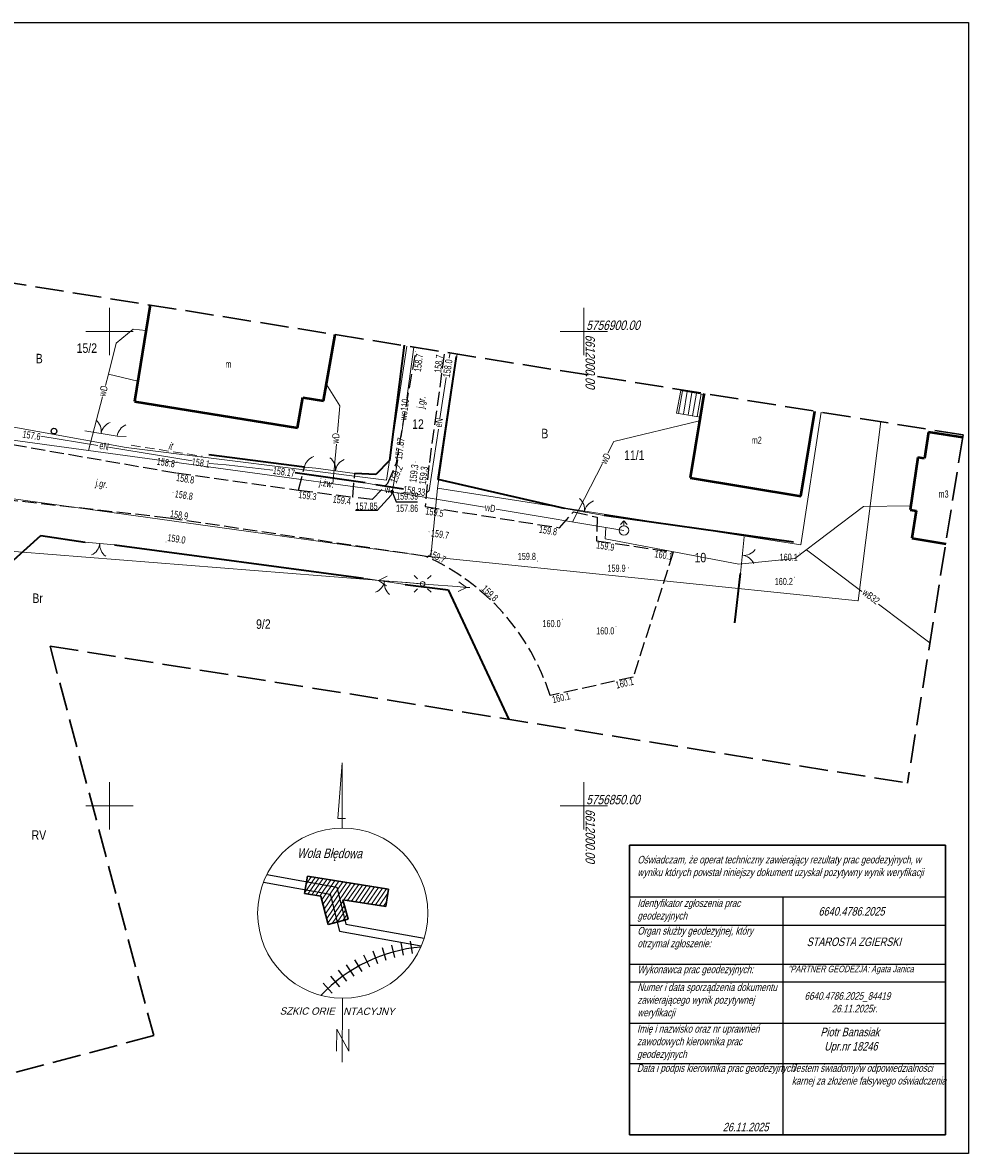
# Model space of a CAD drawing. Header units: metres. Extents: x 6611827 to 6612329, y 5756813 to 5756947.
# Tile 4 of 4: x 6612229 to 6612329, y 5756813 to 5756933. Entities that reach past the tile are written whole.
import ezdxf
from ezdxf.enums import TextEntityAlignment as Align

# ---------------------------------------------------------------- set-up
doc = ezdxf.new("R2010")
doc.units = ezdxf.units.M
for name, pattern in [('1', [0]), ('1.5_0.5', [2, 1.5, -0.5]), ('2 1', [3, 2, -1]), ('219-500', [0]), ('pe04-500', [0]), ('PRZER3-1', [4, 3, -1])]:
    doc.linetypes.add(name, pattern=pattern)
for name, color, linetype in [('203-punkt graniczny', 7, 'Continuous'), ('209-oznaczenie konturu klasyfikacyjnego', 7, 'Continuous'), ('210-oznaczenie konturu użytku gruntowego', 7, 'Continuous'), ('211-numer działki ewidencyjnej', 7, 'Continuous'), ('219-działka ewidencyjna', 7, 'Continuous'), ('312-budynek ewidencyjny', 7, 'Continuous'), ('312-oznaczenie budynku ewidencyjnego-Atr117', 7, 'Continuous'), ('352-schody', 7, 'Continuous'), ('905-Brama w ogrodzeniu', 7, 'Continuous'), ('J jezdnia (powierzchnia)', 7, '1.5_0.5'), ('J ZAKRES OPRACOWANIA', 7, 'Continuous'), ('jezdnia (powierzchnia)-Atr17', 7, 'Continuous'), ('KTOK - Brama', 7, 'Continuous'), ('KTOK - Furtka', 7, 'Continuous'), ('latarnia na słupie lub maszcie (punkt)', 7, 'Continuous'), ('OTZI - Inny obiekt zagospodarowania terenu', 7, 'Continuous'), ('przewód elektroenergetyczny (linia)', 7, 'Continuous'), ('przewód elektroenergetyczny (linia)-Atr1', 7, 'Continuous'), ('przewód elektroenergetyczny niskiego napięcia (linia)', 7, 'Continuous'), ('przewód elektroenergetyczny niskiego napięcia (linia) - symbol', 7, 'Continuous'), ('przewód wodociągowy (linia)', 7, 'Continuous'), ('przewód wodociągowy (linia)-Atr1', 7, 'Continuous'), ('punkt o określonej wysokości (sieć elektroenergetyczna)', 7, 'Continuous'), ('punkt o określonej wysokości (sieć elektroenergetyczna)-Atr3', 7, 'Continuous'), ('punkt o określonej wysokości (sieć wodociągowa)', 7, 'Continuous'), ('punkt o określonej wysokości (sieć wodociągowa)-Atr2', 7, 'Continuous'), ('punkt o określonej wysokości (sieć wodociągowa)-Atr3', 7, 'Continuous'), ('punkt wysokościowy sztuczny', 7, 'Continuous'), ('punkt wysokościowy sztuczny-Atr2', 7, 'Continuous'), ('rura ochronna - przewód elektroenergetyczny (linia)', 7, 'Continuous'), ('słup łączony (linia) - symbol', 7, 'Continuous'), ('zasuwa - siec wodociągowa (punkt)', 7, 'Continuous'), ('zasuwa - siec wodociągowa (punkt)-Atr17', 7, 'Continuous')]:
    doc.layers.add(name, color=color, linetype=linetype)
doc.layers.add('GSLOGS', color=7, linetype='KTOK05', lineweight=35)
doc.layers.add('Podzial_sekcyjny_krzyze', color=7, linetype='1', lineweight=18)
doc.layers.add('J ZAKRES WYDRUKU', color=2, linetype='Continuous', plot=False)
doc.styles.add('GEO-INFO', font='GEO-INFO.SHX', dxfattribs={"width": 0.8, "oblique": 15.000035})
doc.styles.add('GEOS_050', font='GEOS_050', dxfattribs={"oblique": 15, "height": 2.5})
doc.styles.get("Standard").update_dxf_attribs({"font": 'arial.ttf'})
doc.linetypes.add('KTOK05', pattern='A,3.75,[30,msgB.shx,S=0.64,R=0,X=0,Y=0],3.75', length=7.5)

# ---------------------------------------------------------------- blocks, each defined once
blk = doc.blocks.new('203')
at = {"linetype": 'Continuous', "lineweight": 0}
h = blk.add_hatch(color=0, dxfattribs=at)
edge = h.paths.add_edge_path()
edge.add_arc((0, 0), 0.045, 0, 360)
blk = doc.blocks.new('PW01')
at = {"linetype": 'Continuous', "lineweight": 13}
h = blk.add_hatch(color=0, dxfattribs=at)
edge = h.paths.add_edge_path()
edge.add_arc((0, 0), 0.045, 0, 360)
blk = doc.blocks.new('US25')
at = {"linetype": 'Continuous', "lineweight": 0}
h = blk.add_hatch(color=0, dxfattribs=at)
edge = h.paths.add_edge_path()
edge.add_arc((0, 0), 0.2, 0, 360)
blk = doc.blocks.new('905')
at = {"color": 0, "linetype": 'Continuous', "lineweight": 0}
for centre, start, end in [((-1.5, 0), 0, 60), ((1.5, 0), 120, 180)]:
    blk.add_arc(centre, 1.5, start, end, dxfattribs=at)
blk = doc.blocks.new('PW02')
at = {"linetype": 'Continuous', "lineweight": 13}
h = blk.add_hatch(color=0, dxfattribs=at)
edge = h.paths.add_edge_path()
edge.add_arc((0, 0), 0.045, 0, 360)
blk = doc.blocks.new('ktok04l')
at = {"color": 0, "linetype": 'Continuous', "lineweight": 18}
blk.add_arc((0, 3), 3, 210, 270, dxfattribs=at)
blk = doc.blocks.new('SM011')
at = {"color": 0, "linetype": 'Continuous', "lineweight": 13}
for p, q in [((-0.53, 0.531), (-0.883, 0.884)), ((0.531, 0.531), (0.884, 0.884)), ((-0.53, -0.53), (-0.883, -0.883)), ((0.531, -0.53), (0.884, -0.883))]:
    blk.add_line(p, q, dxfattribs=at)
blk = doc.blocks.new('SM05')
at = {"color": 0, "linetype": 'Continuous', "lineweight": 13}
blk.add_circle((0, 0), 0.25, dxfattribs=at)
blk = doc.blocks.new('PE04')
at = {"color": 0, "linetype": 'Continuous', "lineweight": 13}
for p, q in [((0.65, 0), (0, 0)), ((0.65, 0), (1.65, 0)), ((1.65, 0), (2.65, 0)), ((2.65, 0), (3.65, 0)), ((3.65, 0), (4.65, 0)), ((4.65, 0), (3.784, 0.5)), ((4.65, 0), (3.784, -0.5)), ((4.65, 0), (5, 0))]:
    blk.add_line(p, q, dxfattribs=at)
blk = doc.blocks.new('A$C08452310')
at = {"color": 7, "lineweight": 18}
for p, q in [((8.92, 31.55), (8.47, 25.68)), ((8.92, 25.68), (8.92, 31.55)), ((8.92, 24.65), (8.92, 31.55)), ((8.47, 25.68), (8.92, 25.68)), ((8.47, 25.68), (9.27, 25.68)), ((4.96, 17.88), (6.05, 19.46)), ((5.1, 18.77), (5.63, 19.53)), ((5.31, 17.7), (6.46, 19.4)), ((5.72, 17.63), (6.88, 19.33)), ((6.14, 17.57), (7.3, 19.26)), ((6.56, 17.5), (7.72, 19.2)), ((6.76, 17.1), (8.14, 19.13)), ((6.89, 16.61), (8.56, 19.06)), ((7.02, 16.13), (8.98, 19)), ((7.15, 15.64), (9.39, 18.93)), ((7.28, 15.15), (9.81, 18.86)), ((9.07, 17.1), (10.23, 18.8)), ((9.49, 17.03), (10.65, 18.73)), ((9.91, 16.97), (11.07, 18.66)), ((10.33, 16.9), (11.49, 18.6)), ((10.75, 16.83), (11.91, 18.53)), ((11.17, 16.76), (12.32, 18.46)), ((11.58, 16.7), (12.74, 18.39)), ((12, 16.63), (13.16, 18.33)), ((12.42, 16.56), (13.58, 18.26)), ((7.41, 14.66), (9.01, 17.01)), ((12.84, 16.5), (13.72, 17.79)), ((13.26, 16.43), (13.58, 16.91)), ((7.84, 14.61), (9.14, 16.52)), ((8.4, 14.76), (9.27, 16.03)), ((8.97, 14.91), (9.4, 15.54)), ((8.92, 0), (8.94, 6.73))]:
    blk.add_line(p, q, dxfattribs=at)
at = {"color": 7, "linetype": 'Continuous'}
for p, q in [((0.97, 19.77), (8.34, 18.44)), ((0.61, 18.96), (7.64, 17.69)), ((8.34, 18.44), (9.31, 14.55)), ((7.64, 17.69), (8.62, 13.8)), ((9.31, 14.55), (17.54, 13.06)), ((8.62, 13.8), (17.25, 12.24))]:
    blk.add_line(p, q, dxfattribs=at)
at = {"color": 7}
for p, q in [((13.55, 10.72), (13.16, 12.05)), ((14.47, 11.02), (14.13, 12.34)), ((15.39, 11.26), (15.13, 12.57)), ((16.33, 11.45), (16.13, 12.73)), ((11.01, 9.56), (10.24, 10.77)), ((11.82, 9.99), (11.2, 11.27)), ((12.67, 10.37), (12.18, 11.7)), ((9.4, 8.53), (8.53, 9.68)), ((10.18, 9.06), (9.38, 10.26)), ((8.65, 7.95), (7.73, 9.05)), ((7.85, 7.26), (6.9, 8.31))]:
    blk.add_line(p, q, dxfattribs=at)
at = {"color": 7, "lineweight": 18}
blk.add_lwpolyline([(8.33, 1.16), (8.34, 3.48), (9.6, 1.14), (9.61, 3.47)], dxfattribs=at)
blk.add_circle((8.97, 15.7), 8.97, dxfattribs=at)
at = {"color": 7}
blk.add_arc((18.67, -4.33), 16.52, 95.1118, 136.5478, dxfattribs=at)
at = {"layer": 'J ZAKRES OPRACOWANIA', "color": 7, "linetype": 'Continuous', "lineweight": 30}
for p, q in [((4.94, 17.76), (5.24, 19.59)), ((13.79, 18.23), (5.24, 19.59)), ((13.79, 18.23), (13.5, 16.39)), ((6.65, 17.49), (4.94, 17.76)), ((6.65, 17.49), (7.45, 14.51)), ((8.98, 17.11), (9.53, 15.06)), ((8.98, 17.11), (13.5, 16.39)), ((9.53, 15.06), (7.45, 14.51))]:
    blk.add_line(p, q, dxfattribs=at)
at = {"color": 7, "linetype": 'Continuous', "lineweight": 18, "style": 'GEO-INFO', "oblique": 15, "width": 0.8}
blk.add_text('Wola Błędowa', height=1, rotation=359.6215, dxfattribs=at).set_placement((4.16, 21.53))
at = {"color": 7, "lineweight": 18, "style": 'GEOS_050', "oblique": 15}
for s, p in [('SZKIC ORIE', (2.33, 5.01)), ('NTACYJNY', (9.02, 4.98))]:
    blk.add_text(s, height=0.766, rotation=359.7192, dxfattribs=at).set_placement(p)

msp = doc.modelspace()

# ---------------------------------------------------------------- linework, layer by layer
at = {"color": 5, "linetype": 'ByBlock', "lineweight": 18}
for p, q in [((6612292.72, 5756880.02), (6612292.36, 5756879.66)), ((6612292.72, 5756880.02), (6612293.07, 5756879.66)), ((6612292.72, 5756879.52), (6612292.72, 5756880.02))]:
    msp.add_line(p, q, dxfattribs=at)
at = {"color": 5, "linetype": 'ByBlock'}
for p, q in [((6612293.32, 5756840.4), (6612326.59, 5756840.4)), ((6612309.47, 5756840.4), (6612309.47, 5756815.33)), ((6612293.32, 5756837.4), (6612326.59, 5756837.4)), ((6612293.32, 5756833.32), (6612326.59, 5756833.32)), ((6612293.32, 5756831.45), (6612326.59, 5756831.45)), ((6612293.28, 5756827.08), (6612326.55, 5756827.08)), ((6612293.26, 5756822.84), (6612326.53, 5756822.84))]:
    msp.add_line(p, q, dxfattribs=at)
at = {"color": 5, "linetype": 'ByBlock', "lineweight": 30}
msp.add_lwpolyline([(6612293.32, 5756845.83), (6612326.59, 5756845.83), (6612326.59, 5756815.33), (6612293.32, 5756815.33)], close=True, dxfattribs=at)
msp.add_circle((6612232.65, 5756889.49), 0.3)
at = {"color": 5, "linetype": 'ByBlock', "lineweight": 18}
msp.add_ellipse((6612292.72, 5756879.02), major_axis=(0.354, 0.354), ratio=1, start_param=0.785398, end_param=7.068583, dxfattribs=at)
at = {"layer": '219-działka ewidencyjna', "color": 7, "linetype": '219-500', "lineweight": 18}
for points in [[(6612269.85, 5756898.46), (6612267.68, 5756884.33)], [(6612273.06, 5756883.46), (6612275.15, 5756897.62)], [(6612311.37, 5756877.51), (6612313.49, 5756891.49)], [(6612319.79, 5756890.49), (6612317.4, 5756871.59)]]:
    msp.add_lwpolyline(points, dxfattribs=at)
at = {"layer": '219-działka ewidencyjna', "color": 7, "linetype": '219-500', "lineweight": 18, "flags": 128}
for points in [[(6612240.25, 5756887.77), (6612221.61, 5756891.14)], [(6612267.68, 5756884.33), (6612240.25, 5756887.77)], [(6612207.61, 5756885.22), (6612272.35, 5756876.25)], [(6612273.06, 5756883.46), (6612272.35, 5756876.25)], [(6612311.37, 5756877.51), (6612273.06, 5756883.46)], [(6612317.4, 5756871.59), (6612272.35, 5756876.25)]]:
    msp.add_lwpolyline(points, dxfattribs=at)
at = {"layer": '312-budynek ewidencyjny', "color": 7, "linetype": 'Continuous', "lineweight": 50}
for points in [[(6612242.78, 5756902.79), (6612241.12, 5756892.6)], [(6612261.06, 5756892.68), (6612262.3, 5756899.67)], [(6612301.16, 5756893.46), (6612301.15, 5756893.36)], [(6612311.37, 5756882.63), (6612312.82, 5756891.6)], [(6612328.42, 5756888.81), (6612324.82, 5756889.39)], [(6612323.05, 5756878.19), (6612326.63, 5756877.62)]]:
    msp.add_lwpolyline(points, dxfattribs=at)
at = {"layer": '312-budynek ewidencyjny', "color": 7, "linetype": 'Continuous', "lineweight": 50, "flags": 128}
for points in [[(6612301.15, 5756893.36), (6612300.76, 5756890.97)], [(6612241.12, 5756892.6), (6612258.32, 5756889.85)], [(6612258.32, 5756889.85), (6612258.86, 5756893.05)], [(6612258.86, 5756893.05), (6612261.06, 5756892.68)], [(6612300.76, 5756890.97), (6612299.7, 5756884.57)], [(6612324.82, 5756889.39), (6612324.38, 5756886.61)], [(6612323.7, 5756886.72), (6612322.87, 5756881.18)], [(6612324.38, 5756886.61), (6612323.7, 5756886.72)], [(6612299.7, 5756884.57), (6612311.37, 5756882.63)], [(6612322.87, 5756881.18), (6612323.51, 5756881.08)], [(6612323.51, 5756881.08), (6612323.05, 5756878.19)]]:
    msp.add_lwpolyline(points, dxfattribs=at)
at = {"layer": '352-schody', "color": 7, "linetype": 'Continuous', "lineweight": 18, "flags": 128}
msp.add_lwpolyline([(6612298.24, 5756891.39), (6612298.7, 5756893.76), (6612301.15, 5756893.36), (6612300.76, 5756890.97)], close=True, dxfattribs=at)
msp.add_lwpolyline([(6612298.24, 5756891.39), (6612298.7, 5756893.76), (6612301.15, 5756893.36), (6612300.76, 5756890.97)], close=True, dxfattribs=at)
for points in [[(6612298.48, 5756891.35), (6612298.88, 5756893.73)], [(6612298.98, 5756891.27), (6612299.37, 5756893.65)], [(6612299.47, 5756891.18), (6612299.86, 5756893.57)], [(6612299.96, 5756891.1), (6612300.36, 5756893.49)], [(6612300.45, 5756891.02), (6612300.85, 5756893.41)]]:
    msp.add_lwpolyline(points, dxfattribs=at)
at = {"layer": 'GSLOGS'}
for p, q in [((6612269.57, 5756898.54), (6612268, 5756886.39)), ((6612273.14, 5756884.39), (6612275.08, 5756897.35)), ((6612259.04, 5756885.69), (6612248.98, 5756886.98)), ((6612268, 5756886.39), (6612266.56, 5756884.92)), ((6612266.56, 5756884.92), (6612264.35, 5756885.04)), ((6612286.45, 5756881.35), (6612273.14, 5756884.39)), ((6612310.58, 5756877.78), (6612290.62, 5756880.61)), ((6612217.98, 5756866.69), (6612231.26, 5756878.48)), ((6612231.26, 5756878.48), (6612235.92, 5756877.8)), ((6612239.04, 5756877.51), (6612265.28, 5756874)), ((6612304.39, 5756869.28), (6612305, 5756874.47)), ((6612269.67, 5756873.33), (6612274.2, 5756872.77)), ((6612274.2, 5756872.77), (6612280.59, 5756859.1))]:
    msp.add_line(p, q, dxfattribs=at)
at = {"layer": 'J jezdnia (powierzchnia)'}
for p, q in [((6612268.73, 5756886.15), (6612270.78, 5756897.87)), ((6612273.78, 5756897.59), (6612272.16, 5756885.85)), ((6612222.35, 5756889.1), (6612245.57, 5756885.08)), ((6612267.84, 5756884), (6612268.73, 5756886.15)), ((6612245.57, 5756885.08), (6612258.43, 5756883.28)), ((6612258.43, 5756883.28), (6612259.04, 5756885.69)), ((6612264.14, 5756882.53), (6612264.35, 5756885.04)), ((6612272.16, 5756885.85), (6612271.77, 5756881.55)), ((6612244.73, 5756880.33), (6612212.45, 5756883.95)), ((6612266.18, 5756882.27), (6612267.84, 5756884)), ((6612258.43, 5756883.28), (6612264.14, 5756882.53)), ((6612266.18, 5756882.27), (6612264.14, 5756882.53)), ((6612271.77, 5756881.55), (6612285.91, 5756879.3)), ((6612271.86, 5756876.29), (6612244.73, 5756880.33)), ((6612285.91, 5756879.3), (6612287.41, 5756881)), ((6612287.41, 5756881), (6612289.88, 5756880.42)), ((6612289.88, 5756880.42), (6612289.82, 5756877.94)), ((6612289.82, 5756877.94), (6612297.92, 5756876.73)), ((6612297.92, 5756876.73), (6612293.69, 5756863.56)), ((6612293.69, 5756863.56), (6612284.94, 5756861.62))]:
    msp.add_line(p, q, dxfattribs=at)
msp.add_arc((6612262.03, 5756854.36), 24.03, 17.5972, 65.8689, dxfattribs=at)
at = {"layer": 'J ZAKRES OPRACOWANIA', "color": 7, "linetype": 'PRZER3-1', "lineweight": 30}
for p, q in [((6612328.46, 5756889.1), (6612157.32, 5756916.43)), ((6612328.46, 5756889.1), (6612322.6, 5756852.39)), ((6612232.23, 5756866.83), (6612243.16, 5756825.77)), ((6612232.23, 5756866.83), (6612322.6, 5756852.39)), ((6612243.16, 5756825.77), (6612201.53, 5756814.68))]:
    msp.add_line(p, q, dxfattribs=at)
at = {"layer": 'J ZAKRES WYDRUKU'}
msp.add_lwpolyline([(6612124.18, 5756932.55), (6612329.02, 5756932.55), (6612329.02, 5756813.36), (6612124.18, 5756813.36)], close=True, dxfattribs=at)
at = {"layer": 'KTOK - Brama', "linetype": 'Continuous', "lineweight": 18, "flags": 128}
for points in [[(6612235.9, 5756889.53), (6612239.32, 5756888.96)], [(6612260.26, 5756885.57), (6612264.35, 5756885.04)], [(6612286.45, 5756881.35), (6612290.62, 5756880.61)], [(6612239.04, 5756877.51), (6612235.92, 5756877.8)], [(6612305.38, 5756878.33), (6612305, 5756874.47)], [(6612269.67, 5756873.33), (6612265.28, 5756874)]]:
    msp.add_lwpolyline(points, dxfattribs=at)
at = {"layer": 'KTOK - Furtka', "color": 7, "linetype": 'Continuous', "lineweight": 18, "flags": 128}
for points in [[(6612239.32, 5756888.96), (6612240.26, 5756888.94)], [(6612259.04, 5756885.69), (6612260.26, 5756885.57)]]:
    msp.add_lwpolyline(points, dxfattribs=at)
at = {"layer": 'OTZI - Inny obiekt zagospodarowania terenu', "linetype": '2 1', "lineweight": 18, "ltscale": 0.5}
msp.add_line((6612240.77, 5756888), (6612248.26, 5756886.84), dxfattribs=at)
at = {"layer": 'Podzial_sekcyjny_krzyze'}
for p, q in [((6612238.49, 5756897.5), (6612238.49, 5756902.5)), ((6612288.49, 5756897.5), (6612288.49, 5756902.5)), ((6612235.99, 5756900), (6612240.99, 5756900)), ((6612285.99, 5756900), (6612290.99, 5756900)), ((6612238.49, 5756847.5), (6612238.49, 5756852.5)), ((6612288.49, 5756847.5), (6612288.49, 5756852.5)), ((6612235.99, 5756850), (6612240.99, 5756850)), ((6612285.99, 5756850), (6612290.99, 5756850))]:
    msp.add_line(p, q, dxfattribs=at)
at = {"layer": 'przewód elektroenergetyczny (linia)', "color": 1, "linetype": 'Continuous', "lineweight": 18}
for p, q in [((6612274.31, 5756897.2), (6612274.39, 5756897.74)), ((6612273.33, 5756890.83), (6612273.99, 5756895.16)), ((6612272.18, 5756883.23), (6612273.16, 5756889.71)), ((6612231.27, 5756888.95), (6612237.26, 5756887.97)), ((6612238.38, 5756887.79), (6612247.22, 5756886.36)), ((6612249.04, 5756886.06), (6612250.79, 5756885.94)), ((6612250.79, 5756885.94), (6612255.7, 5756885.36)), ((6612258.07, 5756885.08), (6612265.46, 5756884.05)), ((6612265.46, 5756884.05), (6612266.56, 5756883.83)), ((6612266.56, 5756883.83), (6612269.49, 5756883.37)), ((6612271.92, 5756882.98), (6612272.18, 5756883.23))]:
    msp.add_line(p, q, dxfattribs=at)
at = {"layer": 'przewód elektroenergetyczny niskiego napięcia (linia)', "color": 1, "linetype": 'pe04-500', "lineweight": 18}
msp.add_lwpolyline([(6612196.95, 5756879.3), (6612271.5, 5756873.39)], dxfattribs=at)
at = {"layer": 'przewód wodociągowy (linia)', "color": 5, "lineweight": 18}
for p, q in [((6612239.22, 5756898.76), (6612240.98, 5756900.23)), ((6612240.98, 5756900.23), (6612242.34, 5756900.08)), ((6612238.39, 5756895.48), (6612239.22, 5756898.76)), ((6612238.08, 5756894.31), (6612238.39, 5756895.48)), ((6612238.39, 5756895.48), (6612241.47, 5756894.75)), ((6612262.78, 5756892.14), (6612261.36, 5756894.4)), ((6612236.29, 5756887.44), (6612237.77, 5756893.12)), ((6612262.52, 5756889.33, 43.95), (6612262.78, 5756892.14)), ((6612236.29, 5756887.44), (6612217.06, 5756890.08)), ((6612300.69, 5756890.57), (6612291.64, 5756888.41, 321.01)), ((6612291.64, 5756888.41, 321.01), (6612291.01, 5756887.17, 297.6)), ((6612268.27, 5756883.1, 159.39), (6612236.29, 5756887.44)), ((6612262.02, 5756883.95, 128.27), (6612262.41, 5756888.1, 63.17)), ((6612290.44, 5756886.08, 276.86), (6612287.28, 5756879.92, 160.41)), ((6612310.74, 5756876.05), (6612317.95, 5756881.56)), ((6612317.95, 5756881.56), (6612322.93, 5756881.62)), ((6612290.8, 5756879.34, 160.6), (6612290.74, 5756878.13)), ((6612290.74, 5756878.13), (6612304.82, 5756875.48)), ((6612311.96, 5756876.98), (6612317.79, 5756872.59)), ((6612304.82, 5756875.48), (6612310.74, 5756876.05)), ((6612319.56, 5756871.26), (6612324.96, 5756867.18))]:
    msp.add_line(p, q, dxfattribs=at)
at = {"layer": 'przewód wodociągowy (linia)', "color": 5, "linetype": 'Continuous', "lineweight": 18}
for p, q in [((6612269.82, 5756892.97), (6612270.58, 5756898.34)), ((6612269.24, 5756888.89), (6612269.48, 5756890.54)), ((6612268.3, 5756883.07), (6612268.9, 5756886.45)), ((6612268.2, 5756882.75), (6612268.3, 5756883.07)), ((6612278.02, 5756881.47, 159.91), (6612268.27, 5756883.1, 159.39)), ((6612292.72, 5756879.02, 160.7), (6612279.24, 5756881.27, 159.98))]:
    msp.add_line(p, q, dxfattribs=at)
at = {"layer": 'punkt o określonej wysokości (sieć wodociągowa)-Atr2', "color": 5}
for p, q in [((6612268.2, 5756882.75), (6612266.72, 5756881.11)), ((6612266.72, 5756881.11), (6612264.44, 5756881.11))]:
    msp.add_line(p, q, dxfattribs=at)
at = {"layer": 'punkt o określonej wysokości (sieć wodociągowa)-Atr2', "color": 5, "flags": 128}
msp.add_lwpolyline([(6612268.28, 5756883.1), (6612268.7, 5756882.03), (6612270.95, 5756882.03)], dxfattribs=at)
at = {"layer": 'rura ochronna - przewód elektroenergetyczny (linia)', "color": 1, "linetype": 'Continuous', "lineweight": 35, "flags": 128}
for points in [[(6612265.46, 5756884.05), (6612258.07, 5756885.08)], [(6612269.49, 5756883.37), (6612266.56, 5756883.83)]]:
    msp.add_lwpolyline(points, dxfattribs=at)

# ---------------------------------------------------------------- block references
msp.add_blockref('A$C08452310', (6612254.11, 5756822.98))
at = {"layer": '203-punkt graniczny', "color": 7, "linetype": 'Continuous', "lineweight": 18}
for p in [(6612240.25, 5756887.77), (6612267.68, 5756884.33), (6612273.06, 5756883.46), (6612311.37, 5756877.51), (6612272.35, 5756876.25), (6612317.4, 5756871.59)]:
    msp.add_blockref('203', p, dxfattribs=at)
at = {"layer": '905-Brama w ogrodzeniu', "color": 7, "linetype": 'Continuous', "lineweight": 35}
for p, rotation in [((6612237.61, 5756889.25), 350.6031726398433), ((6612262.31, 5756885.3), 352.7779797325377), ((6612288.54, 5756880.98), 349.9425886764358), ((6612237.48, 5756877.66), 174.7642758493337), ((6612305.19, 5756876.4), 264.4340115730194), ((6612267.48, 5756873.67), 171.3446291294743)]:
    msp.add_blockref('905', p, dxfattribs=dict(at, rotation=rotation))
at = {"layer": 'KTOK - Furtka', "color": 7, "linetype": 'Continuous', "lineweight": 18, "xscale": 0.4999999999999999, "yscale": 0.4999999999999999, "zscale": 0.4999999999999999}
for p, rotation in [((6612239.32, 5756888.96), 262.7793419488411), ((6612259.04, 5756885.69), 258.2021230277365)]:
    msp.add_blockref('ktok04l', p, dxfattribs=dict(at, rotation=rotation))
at = {"layer": 'latarnia na słupie lub maszcie (punkt)', "color": 7, "linetype": 'Continuous', "lineweight": 18}
msp.add_blockref('SM011', (6612271.5, 5756873.39), dxfattribs=at)
at = {"layer": 'przewód elektroenergetyczny niskiego napięcia (linia) - symbol', "color": 1, "linetype": 'Continuous', "lineweight": 18}
for rotation in [175.4713799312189, 355.4713799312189]:
    msp.add_blockref('PE04', (6612271.5, 5756873.39), dxfattribs=dict(at, rotation=rotation))
at = {"layer": 'punkt o określonej wysokości (sieć elektroenergetyczna)', "color": 1, "linetype": 'Continuous', "lineweight": 13}
for p in [(6612274.31, 5756897.2), (6612249.04, 5756886.06), (6612258.07, 5756885.08), (6612271.92, 5756882.98)]:
    msp.add_blockref('PW01', p, dxfattribs=at)
at = {"layer": 'punkt o określonej wysokości (sieć wodociągowa)', "color": 5, "linetype": 'Continuous', "lineweight": 13}
for p in [(6612268.9, 5756886.45), (6612268.2, 5756882.75), (6612268.28, 5756883.1)]:
    msp.add_blockref('PW01', p, dxfattribs=at)
at = {"layer": 'punkt wysokościowy sztuczny', "color": 7, "linetype": 'Continuous', "lineweight": 13}
for p in [(6612270.78, 5756897.87, -159.26), (6612273.78, 5756897.59, -159.26), (6612245.61, 5756886.3), (6612268.73, 5756886.15), (6612270.73, 5756886.23), (6612245.57, 5756885.08), (6612272.16, 5756885.85), (6612245.18, 5756883), (6612258.43, 5756883.28), (6612264.14, 5756882.53), (6612271.77, 5756881.55, -158.84), (6612244.73, 5756880.33), (6612272.18, 5756878.88, -158.84), (6612285.91, 5756879.3, -158.84), (6612244.45, 5756877.81), (6612289.82, 5756877.94, -158.84), (6612297.92, 5756876.73, -158.84), (6612311.23, 5756876.64, -478.73), (6612271.86, 5756876.29), (6612283.61, 5756875.79, -158.84), (6612293.18, 5756875.08, -158.84), (6612310.72, 5756874.09, -478.73), (6612277.48, 5756872.76), (6612286.24, 5756869.67, -318.74), (6612291.89, 5756868.88, -318.74), (6612293.69, 5756863.56, -478.73), (6612284.94, 5756861.62, -478.73)]:
    msp.add_blockref('PW02', p, dxfattribs=at)
at = {"layer": 'słup łączony (linia) - symbol', "color": 7, "linetype": 'Continuous', "lineweight": 18}
msp.add_blockref('SM05', (6612271.5, 5756873.39), dxfattribs=at)
at = {"layer": 'zasuwa - siec wodociągowa (punkt)', "color": 7, "linetype": 'Continuous', "lineweight": 13}
msp.add_blockref('US25', (6612268.28, 5756883.1), dxfattribs=at)

# ---------------------------------------------------------------- texts
at = {"linetype": 'Continuous', "lineweight": 18, "ltscale": 0.5, "char_height": 1, "attachment_point": 1, "style": 'GEO-INFO'}
for s, insert, rotation in [('5756900.00', (6612288.74, 5756901.15), 360), ('6612000.00', (6612289.67, 5756899.66), 270), ('5756850.00', (6612288.74, 5756851.15), 360), ('6612000.00', (6612289.67, 5756849.66), 270)]:
    msp.add_mtext_dynamic_manual_height_columns(s, width=23.6165, gutter_width=3.75, heights=[0], dxfattribs=dict(at, insert=insert, rotation=rotation))
at = {"color": 5, "linetype": 'ByBlock', "lineweight": 18, "attachment_point": 1, "style": 'GEO-INFO'}
for s, width, insert, char_height in [('Oświadczam, że operat techniczny zawierający rezultaty prac geodezyjnych, w wyniku których powstał niniejszy dokument uzyskał pozytywny wynik weryfikacji', 32.466, (6612294.14, 5756844.72), 0.8), ('Identyfikator zgłoszenia prac geodezyjnych', 12.8891, (6612294.14, 5756840.14), 0.8), ('{\\Q15;6640.4786.2025 }', 12.8891, (6612313.22, 5756839.32), 0.9), ('Organ służby geodezyjnej, który otrzymał zgłoszenie:', 12.8891, (6612294.14, 5756837.22), 0.8), ('STAROSTA ZGIERSKI', 12.8891, (6612311.97, 5756836.11), 0.9), ('Wykonawca prac geodezyjnych:', 16.3325, (6612294.14, 5756833.15), 0.8), ('"PARTNER GEODEZJA: Agata Janica', 18.975, (6612310, 5756833.15), 0.7), ('Numer i data sporządzenia dokumentu zawierającego wynik pozytywnej weryfikacji', 15.3038, (6612294.14, 5756831.27), 0.8), ('\\pi-0.08391;6640.4786.2025_84419\\P\\pi2.79135;26.11.2025r.', 11.292, (6612311.83, 5756830.35), 0.8), ('Imię i nazwisko oraz nr uprawnień zawodowych kierownika prac geodezyjnych', 14.9427, (6612294.1, 5756826.89), 0.8), ('\\pi4.21158;Piotr Banasiak\\P\\pi4.61727;Upr.nr 18246', 16.3325, (6612309.21, 5756826.6), 0.9), ('Data i podpis kierownika prac geodezyjnych', 16.3325, (6612294.08, 5756822.75), 0.8), ('Jestem świadomy/w odpowiedzialności karnej za złożenie fałsywego oświadczenia', 16.3325, (6612310.41, 5756822.75), 0.8), ('\\pi5.23424;{\\Q15;26.11.2025}', 16.3325, (6612297.9, 5756816.58), 0.9)]:
    msp.add_mtext_dynamic_manual_height_columns(s, width=width, gutter_width=12.5, heights=[0], dxfattribs=dict(at, insert=insert, char_height=char_height))
at = {"layer": '209-oznaczenie konturu klasyfikacyjnego', "color": 92, "linetype": 'Continuous', "lineweight": 18, "width": 0.79}
msp.add_text('RV', height=1, dxfattribs=at).set_placement((6612231.06, 5756846.91), align=Align.MIDDLE_CENTER)
at = {"layer": '210-oznaczenie konturu użytku gruntowego', "color": 3, "linetype": 'Continuous', "lineweight": 18, "width": 0.79}
for p in [(6612230.73, 5756896.64), (6612284.01, 5756888.74)]:
    msp.add_text('B', height=1, dxfattribs=at).set_placement(p)
msp.add_text('Br', height=1, dxfattribs=at).set_placement((6612230.93, 5756871.88), align=Align.MIDDLE_CENTER)
at = {"layer": '211-numer działki ewidencyjnej', "color": 7, "linetype": 'Continuous', "lineweight": 18, "width": 0.79}
for s, p in [('15/2', (6612235.04, 5756897.74)), ('12', (6612270.4, 5756889.73)), ('11/1', (6612292.73, 5756886.45)), ('10', (6612300.16, 5756875.66))]:
    msp.add_text(s, height=1, dxfattribs=at).set_placement(p)
msp.add_text('9/2', height=1, dxfattribs=at).set_placement((6612253.95, 5756869.65), align=Align.TOP_LEFT)
at = {"layer": '312-oznaczenie budynku ewidencyjnego-Atr117', "color": 7, "width": 0.667}
msp.add_text('m', height=0.75, dxfattribs=at).set_placement((6612250.71, 5756896.18))
for s, p in [('m2', (6612306.71, 5756888.53)), ('m3', (6612326.4, 5756882.86))]:
    msp.add_text(s, height=0.75, dxfattribs=at).set_placement(p, align=Align.MIDDLE_CENTER)
at = {"layer": 'jezdnia (powierzchnia)-Atr17', "color": 7, "width": 0.667}
for s, rotation, p in [('j.gr.', 80.7323, (6612271.35, 5756892.53)), ('j.gr.', 349.486, (6612237.69, 5756883.95)), ('j.żw.', 349.486, (6612261.39, 5756884))]:
    msp.add_text(s, height=0.75, rotation=rotation, dxfattribs=at).set_placement(p, align=Align.MIDDLE_CENTER)
at = {"layer": 'OTZI - Inny obiekt zagospodarowania terenu', "linetype": 'Continuous', "lineweight": 18, "ltscale": 0.5, "style": 'GEO-INFO', "oblique": 15, "width": 0.8}
msp.add_text('it', height=0.75, rotation=353.0314, dxfattribs=at).set_placement((6612244.9, 5756887.94), align=Align.MIDDLE_CENTER)
at = {"layer": 'przewód elektroenergetyczny (linia)-Atr1', "color": 1, "width": 0.667}
for rotation, p in [(80.855, (6612273.5, 5756889.84)), (350.764, (6612237.39, 5756887.62))]:
    msp.add_text('eN', height=0.75, rotation=rotation, dxfattribs=at).set_placement(p)
at = {"layer": 'przewód wodociągowy (linia)-Atr1', "color": 5, "width": 0.667}
for s, rotation, p in [('wD', 75, (6612237.84, 5756893.74)), ('wo110', 83, (6612269.56, 5756891.77)), ('wD', 85, (6612262.33, 5756888.73)), ('wD', 63, (6612290.77, 5756886.6)), ('wD', 351, (6612278.63, 5756881.38)), ('wB32', 323, (6612318.77, 5756872.05))]:
    msp.add_text(s, height=0.75, rotation=rotation, dxfattribs=at).set_placement(p, align=Align.MIDDLE_CENTER)
at = {"layer": 'punkt o określonej wysokości (sieć elektroenergetyczna)-Atr3', "color": 1, "width": 0.667}
for s, rotation, p in [('158.0', 81.331, (6612273.62, 5756895.22)), ('157.6', 350.764, (6612229.41, 5756889.56)), ('158.1', 350.764, (6612247.24, 5756886.67)), ('158.17', 352.065, (6612255.78, 5756885.73))]:
    msp.add_text(s, height=0.75, rotation=rotation, dxfattribs=at).set_placement(p, align=Align.TOP_LEFT)
msp.add_text('158.33', height=0.75, rotation=350.989, dxfattribs=at).set_placement((6612269.41, 5756883.01))
at = {"layer": 'punkt o określonej wysokości (sieć wodociągowa)-Atr2', "color": 5, "width": 0.667}
msp.add_text('157.87', height=0.75, rotation=82.735, dxfattribs=at).set_placement((6612269.32, 5756886.44))
for s, p in [('159.39', (6612268.7, 5756882.04)), ('157.85', (6612264.42, 5756880.98))]:
    msp.add_text(s, height=0.75, dxfattribs=at).set_placement(p, align=Align.BOTTOM_LEFT)
at = {"layer": 'punkt o określonej wysokości (sieć wodociągowa)-Atr3', "color": 5, "width": 0.667}
msp.add_text('157.86', height=0.75, dxfattribs=at).set_placement((6612268.7, 5756880.76), align=Align.BOTTOM_LEFT)
at = {"layer": 'punkt wysokościowy sztuczny-Atr2', "color": 7, "width": 0.667}
for s, rotation, p in [('158.7', 83.031, (6612271.32, 5756895.7, -159.26)), ('158.7', 83.031, (6612273.45, 5756895.6, -159.26)), ('158.8', 350.8051, (6612243.44, 5756885.96)), ('158.8', 350.8051, (6612245.48, 5756884.25)), ('159.2', 68.018, (6612268.73, 5756883.93)), ('159.3', 83.031, (6612270.83, 5756884.04)), ('159.3', 83.031, (6612271.84, 5756883.83)), ('158.8', 350.8051, (6612245.33, 5756882.53)), ('159.3', 352.4261, (6612258.37, 5756882.45)), ('159.4', 352.4261, (6612261.99, 5756881.97)), ('159.5', 350.8051, (6612271.75, 5756880.72, -158.84)), ('158.9', 350.8051, (6612244.84, 5756880.44)), ('159.7', 350.8051, (6612272.33, 5756878.41, -158.84)), ('159.8', 350.8051, (6612283.72, 5756878.79, -158.84)), ('159.0', 350.8051, (6612244.56, 5756877.92)), ('159.9', 350.8051, (6612289.76, 5756877.15, -158.84)), ('159.7', 334.1805, (6612271.99, 5756876.37)), ('160.1', 350.8051, (6612295.9, 5756876.2, -158.84)), ('159.8', 316.4862, (6612277.64, 5756872.79)), ('160.1', 13, (6612291.94, 5756862.34, -478.73)), ('160.1', 13, (6612285.25, 5756860.81, -478.73))]:
    msp.add_text(s, height=0.75, rotation=rotation, dxfattribs=at).set_placement(p)
for s, p in [('159.8', (6612281.53, 5756875.91, -158.84)), ('160.1', (6612309.13, 5756875.82, -478.73)), ('159.9', (6612290.98, 5756874.66, -158.84)), ('160.2', (6612308.61, 5756873.27, -478.73)), ('160.0', (6612284.13, 5756868.83, -318.74)), ('160.0', (6612289.79, 5756868.06, -318.74))]:
    msp.add_text(s, height=0.75, dxfattribs=at).set_placement(p)
at = {"layer": 'zasuwa - siec wodociągowa (punkt)-Atr17', "color": 7, "width": 0.667}
msp.add_text('w', height=0.75, dxfattribs=at).set_placement((6612267.53, 5756882.97))

doc.saveas('drawing.dxf')
